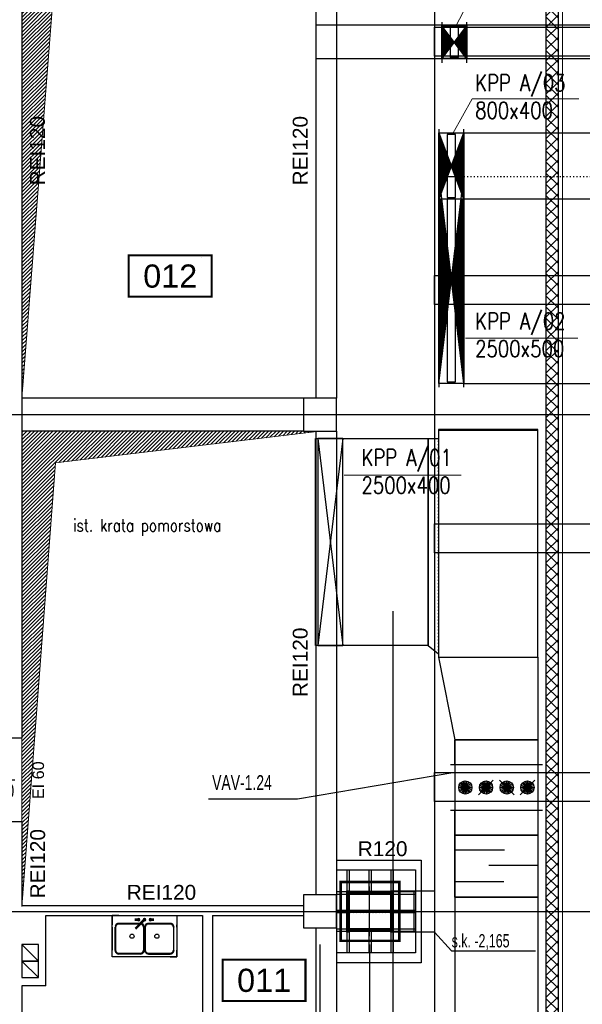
# Model space of a CAD drawing. Header units: centimetres. Extents: x -149939 to 48626, y -46000 to 152985.
# Tile 14 of 256: x -62768 to -55971, y 15878 to 27770. Entities that reach past the tile are written whole.
import ezdxf
from ezdxf.enums import TextEntityAlignment as Align

# ---------------------------------------------------------------- set-up
doc = ezdxf.new("R2010")
doc.units = ezdxf.units.CM
doc.header["$LTSCALE"] = 50
for name, pattern in [('01-103-Went PP_poziom-0_5$0$HIDDEN', [9.525, 6.35, -3.175]), ('CADVENT_HIDDEN', [0.8, 0.25, -0.55]), ('Kondygnacja  -0_5$0$HIDDEN', [9.525, 6.35, -3.175]), ('Kondygnacja  -0_5$0$HIDDEN2', [4.7625, 3.175, -1.5875]), ('Osie rzutów$0$DASHDOT2', [12.7, 6.35, -3.175, 0, -3.175])]:
    doc.linetypes.add(name, pattern=pattern)
doc.layers.get('0').update_dxf_attribs({"color": 8})
for name, color, linetype in [('01-103-Went PP_poziom-0_5$0$L_Nawiew', 7, 'Continuous'), ('bgde-nawiewEXP', 7, 'Continuous'), ('bgde-nawiewHIDDEN', 250, 'Continuous'), ('bgde-wywiewEXP', 5, 'Continuous'), ('bgde-wywiewHIDDEN', 7, 'Continuous'), ('bgde_redukcja', 250, 'Continuous'), ('bgde_tlumik', 7, 'Continuous'), ('bgde_VAV', 7, 'Continuous'), ('Kondygnacja  -0_5$0$ARCH_GK', 8, 'Continuous'), ('Kondygnacja  -0_5$0$ARCH_INFO_ETYK_DRZWI', 8, 'Continuous'), ('Kondygnacja  -0_5$0$ARCH_INFO_ODPORNOŚĆ OGNIOWA', 8, 'Continuous'), ('Kondygnacja  -0_5$0$ARCH_INFO_OPISY', 8, 'Continuous'), ('Kondygnacja  -0_5$0$ARCH_KONSTR_POWYŻEJ RZUTU', 8, 'Kondygnacja  -0_5$0$HIDDEN'), ('Kondygnacja  -0_5$0$ARCH_KONSTR_POWYŻEJ RZUTU_IST', 8, 'Kondygnacja  -0_5$0$HIDDEN2'), ('Kondygnacja  -0_5$0$ARCH_MUROWANE_IST', 8, 'Continuous'), ('Kondygnacja  -0_5$0$ARCH_OKŁADZINA', 8, 'Continuous'), ('Kondygnacja  -0_5$0$ARCH_OTWORY_WENTYLACJA_IST', 8, 'Continuous'), ('Kondygnacja  -0_5$0$ARCH_POMOCNICZE', 8, 'Continuous'), ('Kondygnacja  -0_5$0$ARCH_SŁUPY', 8, 'Continuous'), ('Kondygnacja  -0_5$0$ARCH_WIDOK_IST', 8, 'Continuous'), ('Kondygnacja  -0_5$0$ARCH_WYPOSAŻENIE_SANITARNE_IST', 8, 'Continuous'), ('Kondygnacja  -0_5$0$ARCH_ŻELBET_IST', 8, 'Continuous'), ('Osie rzutów$0$ARCH_INFO_OSIE_IST', 8, 'Osie rzutów$0$DASHDOT2'), ('Osie rzutów$0$ARCH_INFO_OSIE_OPISY_IST', 8, 'Continuous'), ('Pomieszczenia -05$0$ARCH_INFO_AREA_ETYKIETY_200', 8, 'Continuous')]:
    doc.layers.add(name, color=color, linetype=linetype)
for name, color, linetype, lineweight in [('bgde_klapy opis', 250, 'Continuous', 20), ('bgde_klapy p.poż.', 240, 'Continuous', 30), ('Kondygnacja  -0_5$0$ARCH_WIDOK', 8, 'Continuous', 13)]:
    doc.layers.add(name, color=color, linetype=linetype, lineweight=lineweight)
doc.styles.add('Kondygnacja  -0_5$0$Arial', font='ARIAL.TTF')
doc.styles.add('Kondygnacja  -0_5$0$BIKTS', font='bikromsw.shx', dxfattribs={"width": 0.8})
doc.styles.add('Kondygnacja  -0_5$0$Romans', font='Romans.shx', dxfattribs={"width": 0.7})
doc.styles.add('Kondygnacja  -0_5$0$ROMANS-50-CM', font='romans.shx', dxfattribs={"width": 0.8, "height": 10})
doc.styles.add('Pomieszczenia -05$0$Arial', font='ARIAL.TTF')
doc.styles.add('st rom', font='Romans.shx', dxfattribs={"width": 0.8})
pattern_1 = [(45, (-6220.6425, -6150), (-0.67351921, 0.67351921), [])]

# ---------------------------------------------------------------- blocks, each defined once
blk = doc.blocks.new('Osie rzutów')
at = {"layer": 'Osie rzutów$0$ARCH_INFO_OSIE_IST', "ltscale": 10}
for p, q in [((6200, 12510), (6200, 4800)), ((6200, 12510), (6200, 4571.18)), ((6260, 12510), (6260, 4623.26)), ((4436.04, 6800), (15156.54, 6800)), ((6260, 6170), (6260, 6230)), ((4436.04, 6200), (15156.54, 6200)), ((6290, 6200), (6230, 6200))]:
    blk.add_line(p, q, dxfattribs=at)
blk = doc.blocks.new('Kondygnacja  -0_5$0$T-drzwi_lewe-200')
at = {"layer": 'Kondygnacja  -0_5$0$ARCH_INFO_ETYK_DRZWI'}
blk.add_line((0, 0), (-60, 0), dxfattribs=at)
blk.add_lwpolyline([(-77.5, 17.5), (-143.7, 17.5, 1), (-143.7, -17.5), (-77.5, -17.5, 1)], format="xyb", close=True, dxfattribs=at)
at = {"layer": 'Kondygnacja  -0_5$0$ARCH_INFO_ETYK_DRZWI', "color": 1, "style": 'Kondygnacja  -0_5$0$Arial'}
blk.add_attdef('ADS_DRZWI:ODPORNOŚĆ_OGNIOWA', text='', height=20, rotation=90, dxfattribs=at).set_placement((56.4, 0.1), align=Align.BOTTOM_CENTER)
at = {"layer": 'Kondygnacja  -0_5$0$ARCH_INFO_ETYK_DRZWI', "style": 'Kondygnacja  -0_5$0$Romans', "width": 0.8}
for tag, p in [('ADS_DRZWI:SZEROKOŚĆ', (-23, 7.9)), ('ADS_DRZWI:WYSOKOŚĆ', (-23, -29))]:
    blk.add_attdef(tag, text='', height=22, dxfattribs=at).set_placement(p, align=Align.CENTER)
at = {"layer": 'Kondygnacja  -0_5$0$ARCH_INFO_ETYK_DRZWI', "style": 'Kondygnacja  -0_5$0$Arial'}
blk.add_attdef('ADS_DRZWI:SYMBOL', text='', height=20, dxfattribs=at).set_placement((-110.6, 0), align=Align.MIDDLE)
blk = doc.blocks.new('Kondygnacja  -0_5$0$KLM_Poziom_0$0$ZLEW2')
for points, elevation in [([(78, 0), (0, 0), (0, -50), (78, -50)], -0.5), ([(37.8, -43.2), (38, -42), (38, -14), (37.8, -12.8), (37.2, -11.8), (36.2, -10.8), (35.2, -10.2), (34, -10), (8, -10), (6.8, -10.2), (5.8, -10.8), (4.8, -11.8), (4.2, -12.8), (4, -14), (4, -42), (4.2, -43.2), (4.8, -44.2), (5.8, -45.2), (6.8, -45.8), (8, -46), (34, -46), (35.2, -45.8), (36.2, -45.2), (37.2, -44.2)], -16.5), ([(73.8, -43.2), (74, -42), (74, -14), (73.8, -12.8), (73.2, -11.8), (72.2, -10.8), (71.2, -10.2), (70, -10), (44, -10), (42.8, -10.2), (41.8, -10.8), (40.8, -11.8), (40.2, -12.8), (40, -14), (40, -42), (40.2, -43.2), (40.8, -44.2), (41.8, -45.2), (42.8, -45.8), (44, -46), (70, -46), (71.2, -45.8), (72.2, -45.2), (73.2, -44.2)], -16.5)]:
    blk.add_lwpolyline(points, close=True, dxfattribs=dict(elevation=elevation))
for points in [[(8, -9.5), (6.5, -9.8), (5.5, -10.2), (4.2, -11.5), (3.8, -12.5), (3.5, -14)], [(34, -9.5), (35.5, -9.8), (36.5, -10.2), (37.8, -11.5), (38.2, -12.5), (38.5, -14)], [(44, -9.5), (42.5, -9.8), (41.5, -10.2), (40.2, -11.5), (39.8, -12.5), (39.5, -14)], [(70, -9.5), (71.5, -9.8), (72.5, -10.2), (73.8, -11.5), (74.2, -12.5), (74.5, -14)], [(8, -46.5), (6.5, -46.2), (5.5, -45.8), (4.2, -44.5), (3.8, -43.5), (3.5, -42)], [(34, -46.5), (35.5, -46.2), (36.5, -45.8), (37.8, -44.5), (38.2, -43.5), (38.5, -42)], [(44, -46.5), (42.5, -46.2), (41.5, -45.8), (40.2, -44.5), (39.8, -43.5), (39.5, -42)], [(70, -46.5), (71.5, -46.2), (72.5, -45.8), (73.8, -44.5), (74.2, -43.5), (74.5, -42)]]:
    blk.add_lwpolyline(points)
at = {"elevation": -0.5}
for points in [[(8, -10), (6.8, -10.2), (5.8, -10.8), (4.8, -11.8), (4.2, -12.8), (4, -14)], [(34, -10), (35.2, -10.2), (36.2, -10.8), (37.2, -11.8), (37.8, -12.8), (38, -14)], [(44, -10), (42.8, -10.2), (41.8, -10.8), (40.8, -11.8), (40.2, -12.8), (40, -14)], [(70, -10), (71.2, -10.2), (72.2, -10.8), (73.2, -11.8), (73.8, -12.8), (74, -14)], [(8, -46), (6.8, -45.8), (5.8, -45.2), (4.8, -44.2), (4.2, -43.2), (4, -42)], [(34, -46), (35.2, -45.8), (36.2, -45.2), (37.2, -44.2), (37.8, -43.2), (38, -42)], [(44, -46), (42.8, -45.8), (41.8, -45.2), (40.8, -44.2), (40.2, -43.2), (40, -42)], [(70, -46), (71.2, -45.8), (72.2, -45.2), (73.2, -44.2), (73.8, -43.2), (74, -42)]]:
    blk.add_lwpolyline(points, dxfattribs=at)
for points in [[(8, -9.5), (34, -9.5, -0.318626)], [(38.5, -14), (38.5, -42, -0.325454)], [(34, -46.5), (8, -46.5, -0.318626)]]:
    blk.add_lwpolyline(points, format="xyb")
at = {"extrusion": (1.83772e-16, 1, -1.83772e-16), "elevation": -5.5}
blk.add_lwpolyline([(-33.5, 2.5), (-33.5, 3.5), (-27.5, 3.5), (-27.5, 2.5)], close=True, dxfattribs=at)
at = {"extrusion": (-0.707107, -0.707107, -1.83772e-16), "elevation": -24.8}
blk.add_lwpolyline([(29.6, 2.5), (31.6, 5.5), (46.4, 5.5), (46.4, 4), (32.6, 4), (32.6, 2.5)], close=True, dxfattribs=at)
at = {"extrusion": (-6.12574e-17, -1, -1.83772e-16), "elevation": 4.5}
blk.add_lwpolyline([(44.5, 2.5), (44.5, 3.5), (50.5, 3.5), (50.5, 2.5)], close=True, dxfattribs=at)
for centre, radius in [((32, -5, 0.5), 1.5), ((39, -5, 0.5), 1.5), ((46, -5, 0.5), 1.5), ((49, -15, 3), 0.5)]:
    blk.add_circle(centre, radius)
for centre, start, end in [((24, -25, -16.5), 0, 180), ((54, -25, -16.5), 0, 180), ((24, -25, -16.5), 180, 0), ((54, -25, -16.5), 180, 0)]:
    blk.add_arc(centre, 2.5, start, end)
for points, invisible_edges in [([(5.5, -10.2), (6.5, -9.8), (5.8, 0), (0, 0)], 10), ([(4.2, -11.5), (5.5, -10.2), (0, 0), (0, -7)], 10), ([(8, -9.5), (8, 0), (5.8, 0), (6.5, -9.8)], 5), ([(70, -9.5), (70, 0), (8, 0), (8, -9.5)], 13), ([(70, -9.5), (70, 0), (72.2, 0), (71.5, -9.8)], 5), ([(72.5, -10.2), (71.5, -9.8), (72.2, 0), (78, 0)], 10), ([(73.8, -11.5), (72.5, -10.2), (78, 0), (78, -7)], 10), ([(3.8, -12.5), (4.2, -11.5), (0, -7), (0, -11.2)], 10), ([(3.5, -14), (0, -14), (0, -11.2), (3.8, -12.5)], 5), ([(4.8, -11.8, -0.5), (4.2, -11.5), (3.8, -12.5), (4.2, -12.8, -0.5)], 5), ([(5.5, -10.2), (4.2, -11.5), (4.8, -11.8, -0.5), (5.8, -10.8, -0.5)], 10), ([(6.5, -9.8), (5.5, -10.2), (5.8, -10.8, -0.5), (6.8, -10.2, -0.5)], 10), ([(8, -10, -0.5), (8, -9.5), (6.5, -9.8), (6.8, -10.2, -0.5)], 5), ([(34, -10, -0.5), (8, -10, -0.5), (8, -9.5), (34, -9.5)], 10), ([(34, -10, -0.5), (34, -9.5), (35.5, -9.8), (35.2, -10.2, -0.5)], 5), ([(34, -9.5), (39, -9.5), (35.5, -9.8)], 3), ([(35.5, -9.8), (36.5, -10.2), (36.2, -10.8, -0.5), (35.2, -10.2, -0.5)], 10), ([(35.5, -9.8), (39, -9.5), (36.5, -10.2)], 3), ([(36.5, -10.2), (37.8, -11.5), (37.2, -11.8, -0.5), (36.2, -10.8, -0.5)], 10), ([(36.5, -10.2), (39, -9.5), (37.8, -11.5)], 3), ([(37.2, -11.8, -0.5), (37.8, -11.5), (38.2, -12.5), (37.8, -12.8, -0.5)], 5), ([(40.2, -11.5), (39, -9.5), (37.8, -11.5)], 11), ([(40.2, -11.5), (37.8, -11.5), (38.2, -12.5), (39.8, -12.5)], 5), ([(41.5, -10.2), (39, -9.5), (40.2, -11.5)], 3), ([(42.5, -9.8), (39, -9.5), (41.5, -10.2)], 3), ([(44, -9.5), (39, -9.5), (42.5, -9.8)], 3), ([(40.8, -11.8, -0.5), (40.2, -11.5), (39.8, -12.5), (40.2, -12.8, -0.5)], 5), ([(41.5, -10.2), (40.2, -11.5), (40.8, -11.8, -0.5), (41.8, -10.8, -0.5)], 10), ([(42.5, -9.8), (41.5, -10.2), (41.8, -10.8, -0.5), (42.8, -10.2, -0.5)], 10), ([(44, -10, -0.5), (44, -9.5), (42.5, -9.8), (42.8, -10.2, -0.5)], 5), ([(70, -10, -0.5), (44, -10, -0.5), (44, -9.5), (70, -9.5)], 10), ([(70, -10, -0.5), (70, -9.5), (71.5, -9.8), (71.2, -10.2, -0.5)], 5), ([(71.5, -9.8), (72.5, -10.2), (72.2, -10.8, -0.5), (71.2, -10.2, -0.5)], 10), ([(72.5, -10.2), (73.8, -11.5), (73.2, -11.8, -0.5), (72.2, -10.8, -0.5)], 10), ([(73.2, -11.8, -0.5), (73.8, -11.5), (74.2, -12.5), (73.8, -12.8, -0.5)], 5), ([(74.2, -12.5), (73.8, -11.5), (78, -7), (78, -11.2)], 10), ([(74.5, -14), (78, -14), (78, -11.2), (74.2, -12.5)], 5), ([(3.5, -14), (0, -14), (0, -42), (3.5, -42)], 5), ([(4.2, -12.8, -0.5), (3.8, -12.5), (3.5, -14), (4, -14, -0.5)], 5), ([(4, -14, -0.5), (4, -42, -0.5), (3.5, -42), (3.5, -14)], 10), ([(37.8, -12.8, -0.5), (38.2, -12.5), (38.5, -14), (38, -14, -0.5)], 5), ([(38, -14, -0.5), (38, -42, -0.5), (38.5, -42), (38.5, -14)], 10), ([(39.5, -14), (39.8, -12.5), (38.2, -12.5), (38.5, -14)], 10), ([(39.5, -42), (39.5, -14), (38.5, -14), (38.5, -42)], 10), ([(40.2, -12.8, -0.5), (39.8, -12.5), (39.5, -14), (40, -14, -0.5)], 5), ([(40, -14, -0.5), (40, -42, -0.5), (39.5, -42), (39.5, -14)], 10), ([(73.8, -12.8, -0.5), (74.2, -12.5), (74.5, -14), (74, -14, -0.5)], 5), ([(74, -14, -0.5), (74, -42, -0.5), (74.5, -42), (74.5, -14)], 10), ([(74.5, -14), (78, -14), (78, -42), (74.5, -42)], 5), ([(74.5, -14), (78, -14), (78, -42), (74.5, -42)], 5), ([(3.5, -42), (3.8, -43.5), (0, -45), (0, -42)], 10), ([(3.8, -43.5), (4.2, -44.5), (0, -48), (0, -45)], 10), ([(4.2, -44.5), (5.5, -45.8), (0, -50), (0, -48)], 10), ([(5.5, -45.8), (2.5, -50), (0, -50)], 9), ([(5.5, -45.8), (6.5, -46.2), (5.8, -50), (2.5, -50)], 10), ([(4.2, -43.2, -0.5), (3.8, -43.5), (3.5, -42), (4, -42, -0.5)], 5), ([(4.8, -44.2, -0.5), (4.2, -44.5), (3.8, -43.5), (4.2, -43.2, -0.5)], 5), ([(5.5, -45.8), (4.2, -44.5), (4.8, -44.2, -0.5), (5.8, -45.2, -0.5)], 10), ([(6.5, -46.2), (5.5, -45.8), (5.8, -45.2, -0.5), (6.8, -45.8, -0.5)], 10), ([(8, -46.5), (8, -50), (5.8, -50), (6.5, -46.2)], 5), ([(8, -46, -0.5), (8, -46.5), (6.5, -46.2), (6.8, -45.8, -0.5)], 5), ([(34, -46, -0.5), (8, -46, -0.5), (8, -46.5), (34, -46.5)], 14), ([(70, -46.5), (8, -46.5), (8, -50), (70, -50)], 11), ([(34, -46, -0.5), (34, -46.5), (35.5, -46.2), (35.2, -45.8, -0.5)], 5), ([(34, -46.5), (39, -46.5), (35.5, -46.2)], 3), ([(35.5, -46.2), (36.5, -45.8), (36.2, -45.2, -0.5), (35.2, -45.8, -0.5)], 10), ([(35.5, -46.2), (39, -46.5), (36.5, -45.8)], 3), ([(36.5, -45.8), (37.8, -44.5), (37.2, -44.2, -0.5), (36.2, -45.2, -0.5)], 10), ([(36.5, -45.8), (39, -46.5), (37.8, -44.5)], 3), ([(37.2, -44.2, -0.5), (37.8, -44.5), (38.2, -43.5), (37.8, -43.2, -0.5)], 5), ([(37.8, -43.2, -0.5), (38.2, -43.5), (38.5, -42), (38, -42, -0.5)], 5), ([(40.2, -44.5), (37.8, -44.5), (38.2, -43.5), (39.8, -43.5)], 5), ([(40.2, -44.5), (39, -46.5), (37.8, -44.5)], 11), ([(39.5, -42), (39.8, -43.5), (38.2, -43.5), (38.5, -42)], 10), ([(41.5, -45.8), (39, -46.5), (40.2, -44.5)], 3), ([(42.5, -46.2), (39, -46.5), (41.5, -45.8)], 3), ([(44, -46.5), (39, -46.5), (42.5, -46.2)], 3), ([(40.2, -43.2, -0.5), (39.8, -43.5), (39.5, -42), (40, -42, -0.5)], 5), ([(40.8, -44.2, -0.5), (40.2, -44.5), (39.8, -43.5), (40.2, -43.2, -0.5)], 5), ([(41.5, -45.8), (40.2, -44.5), (40.8, -44.2, -0.5), (41.8, -45.2, -0.5)], 10), ([(42.5, -46.2), (41.5, -45.8), (41.8, -45.2, -0.5), (42.8, -45.8, -0.5)], 10), ([(44, -46, -0.5), (44, -46.5), (42.5, -46.2), (42.8, -45.8, -0.5)], 5), ([(70, -46, -0.5), (44, -46, -0.5), (44, -46.5), (70, -46.5)], 10), ([(70, -46, -0.5), (70, -46.5), (71.5, -46.2), (71.2, -45.8, -0.5)], 5), ([(70, -46.5), (70, -50), (72.2, -50), (71.5, -46.2)], 5), ([(71.5, -46.2), (72.5, -45.8), (72.2, -45.2, -0.5), (71.2, -45.8, -0.5)], 10), ([(72.5, -45.8), (71.5, -46.2), (72.2, -50), (75.5, -50)], 10), ([(72.5, -45.8), (73.8, -44.5), (73.2, -44.2, -0.5), (72.2, -45.2, -0.5)], 10), ([(73.8, -44.5), (72.5, -45.8), (78, -50), (78, -48)], 10), ([(72.5, -45.8), (75.5, -50), (78, -50)], 9), ([(73.2, -44.2, -0.5), (73.8, -44.5), (74.2, -43.5), (73.8, -43.2, -0.5)], 5), ([(73.8, -43.2, -0.5), (74.2, -43.5), (74.5, -42), (74, -42, -0.5)], 5), ([(74.2, -43.5), (73.8, -44.5), (78, -48), (78, -45)], 10), ([(74.5, -42), (74.2, -43.5), (78, -45), (78, -42)], 10)]:
    blk.add_3dface(points, dxfattribs=dict(invisible_edges=invisible_edges))
for points in [[(27.5, -4.5, 3.5), (33.5, -4.5, 3.5), (33.5, -4.5, 2.5), (27.5, -4.5, 2.5)], [(27.5, -5.5, 3.5), (33.5, -5.5, 3.5), (33.5, -5.5, 2.5), (27.5, -5.5, 2.5)], [(38.1, -5.2, 4), (39.5, -6.6, 4), (39.5, -6.6, 2.5), (37.4, -4.5, 2.5)], [(38.8, -5.9, 5.5), (38.1, -5.2, 4), (49.3, -16.3, 4), (49.3, -16.3, 5.5)], [(39.2, -4.1, 4), (40.6, -5.5, 4), (40.6, -5.5, 2.5), (38.5, -3.4, 2.5)], [(39.9, -4.8, 5.5), (39.2, -4.1, 4), (50.3, -15.3, 4), (50.3, -15.3, 5.5)], [(50.5, -4.5, 3.5), (44.5, -4.5, 3.5), (44.5, -4.5, 2.5), (50.5, -4.5, 2.5)], [(50.5, -5.5, 3.5), (44.5, -5.5, 3.5), (44.5, -5.5, 2.5), (50.5, -5.5, 2.5)]]:
    blk.add_3dface(points)
blk = doc.blocks.new('Kondygnacja  -0_5$0$słup 6.8.41')
at = {"layer": 'Kondygnacja  -0_5$0$ARCH_SŁUPY'}
h = blk.add_hatch(dxfattribs=at)
h.set_pattern_fill('ANSI31', color=256, scale=0.3, style=0)
h.set_pattern_definition(pattern_1)
h.paths.add_polyline_path([(14.8, 75), (11.8, 75), (11.8, 25), (14.8, 25)])
h = blk.add_hatch(dxfattribs=at)
h.set_pattern_fill('ANSI31', color=256, scale=0.3, style=0)
h.set_pattern_definition(pattern_1)
h.paths.add_polyline_path([(64.8, 71), (64.8, 74), (14.8, 74), (14.8, 71)])
h = blk.add_hatch(dxfattribs=at)
h.set_pattern_fill('ANSI31', color=256, scale=0.3, style=0)
h.set_pattern_definition(pattern_1)
h.paths.add_polyline_path([(67.8, 75), (64.8, 75), (64.8, 25), (67.8, 25)])
h = blk.add_hatch(dxfattribs=at)
h.set_pattern_fill('ANSI31', color=256, scale=0.3, style=0)
h.set_pattern_definition(pattern_1)
h.paths.add_polyline_path([(64.8, 48.5), (64.8, 51.5), (14.8, 51.5), (14.8, 48.5)])
h = blk.add_hatch(dxfattribs=at)
h.set_pattern_fill('ANSI31', color=256, scale=0.3, style=0)
h.set_pattern_definition(pattern_1)
h.paths.add_polyline_path([(64.8, 26), (64.8, 29), (14.8, 29), (14.8, 26)])
at = {"layer": 'Kondygnacja  -0_5$0$ARCH_POMOCNICZE'}
blk.add_lwpolyline([(94.8, 100), (94.8, 0), (-0.2, 0), (-0.2, 100)], close=True, dxfattribs=at)
for points in [[(11.8, 100), (11.8, 75)], [(14.8, 100), (14.8, 75)], [(38.3, 100), (38.3, 74)], [(41.3, 100), (41.3, 74)], [(64.8, 100), (64.8, 75)], [(67.8, 100), (67.8, 75)], [(-0.2, 74), (11.8, 74)], [(67.8, 74), (94.8, 74)], [(-0.2, 71), (11.8, 71)], [(67.8, 71), (94.8, 71)], [(-0.2, 51.5), (11.8, 51.5)], [(-0.2, 48.5), (11.8, 48.5)], [(67.8, 51.5), (94.8, 51.5)], [(67.8, 48.5), (94.8, 48.5)], [(-0.2, 29), (11.8, 29)], [(-0.2, 26), (11.8, 26)], [(11.8, 25), (11.8, 0)], [(14.8, 25), (14.8, 0)], [(38.3, 26), (38.3, 0)], [(41.3, 26), (41.3, 0)], [(64.8, 25), (64.8, 0)], [(67.8, 29), (94.8, 29)], [(67.8, 26), (94.8, 26)], [(67.8, 25), (67.8, 0)]]:
    blk.add_lwpolyline(points, dxfattribs=at)
at = {"layer": 'Kondygnacja  -0_5$0$ARCH_SŁUPY'}
for p, q in [((14.8, 51.5), (64.8, 51.5)), ((64.8, 48.5), (14.8, 48.5))]:
    blk.add_line(p, q, dxfattribs=at)
at = {"layer": 'Kondygnacja  -0_5$0$ARCH_SŁUPY', "const_width": 3}
blk.add_lwpolyline([(4.3, 85.5), (75.3, 85.5), (75.3, 14.5), (4.3, 14.5)], close=True, dxfattribs=at)
at = {"layer": 'Kondygnacja  -0_5$0$ARCH_SŁUPY'}
for points in [[(11.8, 75), (14.8, 75), (14.8, 25), (11.8, 25)], [(64.8, 75), (67.8, 75), (67.8, 25), (64.8, 25)]]:
    blk.add_lwpolyline(points, close=True, dxfattribs=at)
for points in [[(64.8, 74), (14.8, 74)], [(14.8, 71), (64.8, 71)], [(64.8, 29), (14.8, 29)], [(14.8, 26), (64.8, 26)]]:
    blk.add_lwpolyline(points, dxfattribs=at)
blk = doc.blocks.new('Kondygnacja  -0_5$0$konstrukcja istniejąca -0.5')
at = {"layer": 'Kondygnacja  -0_5$0$ARCH_KONSTR_POWYŻEJ RZUTU_IST', "ltscale": 10}
for p, q in [((6288.5, 4975), (6288.5, 12225)), ((6288.5, 6175), (6288.5, 6225)), ((6288.5, 6225), (6338.5, 6225)), ((6338.5, 6175), (6288.5, 6175))]:
    blk.add_line(p, q, dxfattribs=at)
for points in [[(6338.5, 7375), (6338.5, 6225)], [(7382, 7232.9), (6338.5, 7232.9), (6338.5, 7267.9), (7382, 7267.9)], [(7382, 6932.9), (6338.5, 6932.9), (6338.5, 6967.9), (7382, 6967.9)], [(7382, 6632.9), (6338.5, 6632.9), (6338.5, 6667.9), (7382, 6667.9)], [(7382, 6332.9), (6338.5, 6332.9), (6338.5, 6367.9), (7382, 6367.9)], [(6313.5, 6225), (6313.5, 6175)], [(6338.5, 6225), (6338.5, 6175)], [(6338.5, 6175), (6338.5, 5025)]]:
    blk.add_lwpolyline(points, dxfattribs=at)
at = {"layer": 'Kondygnacja  -0_5$0$ARCH_KONSTR_POWYŻEJ RZUTU_IST'}
blk.add_lwpolyline([(6338.5, 6175), (6359.1, 6152.5), (6460.3, 6152.5)], dxfattribs=at)
at = {"layer": 'Kondygnacja  -0_5$0$ARCH_KONSTR_POWYŻEJ RZUTU_IST', "style": 'Kondygnacja  -0_5$0$BIKTS', "width": 0.7}
blk.add_text('s.k. -2,165', height=16, dxfattribs=at).set_placement((6359.1, 6156.5))
blk = doc.blocks.new('Pomieszczenia -05$0$etykieta_numer')
at = {"color": 0, "linetype": 'ByBlock', "const_width": 2.44}
blk.add_lwpolyline([(-50, -50), (-50, 0), (50, 0), (50, -50)], close=True, dxfattribs=at)
at = {"color": 0, "linetype": 'ByBlock', "style": 'Pomieszczenia -05$0$Arial'}
blk.add_attdef('AECAREA:NUMBER', text='', height=28, dxfattribs=at).set_placement((0, -25), align=Align.MIDDLE)
blk = doc.blocks.new('08')
at = {"layer": 'bgde_VAV', "color": 3, "linetype": 'Continuous', "lineweight": -2}
for p, q in [((-57699, 65891), (-57755, 65891)), ((-56699, 65891), (-57699, 65891)), ((-56643, 65891), (-56699, 65891)), ((-57755, 65341), (-57699, 65341)), ((-57699, 65341), (-56699, 65341)), ((-56699, 65341), (-56643, 65341))]:
    blk.add_line(p, q, dxfattribs=at)
at = {"layer": 'bgde_VAV', "color": 3, "linetype": 'ByBlock', "lineweight": -2}
for p, q in [((-57699, 65891), (-57699, 65341)), ((-56699, 65891), (-56699, 65341))]:
    blk.add_line(p, q, dxfattribs=at)
at = {"layer": 'bgde_VAV', "color": 3, "linetype": 'Continuous', "lineweight": -3}
for p, q in [((-57574, 65616), (-57639, 65663)), ((-57574, 65616), (-57621, 65680)), ((-57574, 65616), (-57599, 65692)), ((-57574, 65616), (-57574, 65696)), ((-57574, 65616), (-57550, 65692)), ((-57574, 65616), (-57527, 65680)), ((-57574, 65616), (-57510, 65663)), ((-57236, 65704), (-57413, 65527)), ((-57324, 65616), (-57389, 65663)), ((-57324, 65616), (-57371, 65680)), ((-57324, 65616), (-57349, 65692)), ((-57324, 65616), (-57324, 65696)), ((-57324, 65616), (-57300, 65692)), ((-57324, 65616), (-57277, 65680)), ((-57324, 65616), (-57260, 65663)), ((-56986, 65527), (-57163, 65704)), ((-57074, 65616), (-57139, 65663)), ((-57074, 65616), (-57121, 65680)), ((-57074, 65616), (-57099, 65692)), ((-57074, 65616), (-57074, 65696)), ((-57074, 65616), (-57050, 65692)), ((-57074, 65616), (-57027, 65680)), ((-57074, 65616), (-57010, 65663)), ((-56736, 65704), (-56913, 65527)), ((-56824, 65616), (-56889, 65663)), ((-56824, 65616), (-56871, 65680)), ((-56824, 65616), (-56849, 65692)), ((-56824, 65616), (-56824, 65696)), ((-56824, 65616), (-56800, 65692)), ((-56824, 65616), (-56777, 65680)), ((-56824, 65616), (-56760, 65663)), ((-57574, 65616), (-57654, 65616)), ((-57574, 65616), (-57650, 65640)), ((-57574, 65616), (-57650, 65591)), ((-57574, 65616), (-57639, 65569)), ((-57574, 65616), (-57621, 65551)), ((-57574, 65616), (-57599, 65540)), ((-57574, 65616), (-57498, 65640)), ((-57574, 65616), (-57498, 65591)), ((-57574, 65616), (-57510, 65569)), ((-57574, 65616), (-57527, 65551)), ((-57574, 65616), (-57550, 65540)), ((-57574, 65616), (-57574, 65536)), ((-57574, 65616), (-57494, 65616)), ((-57324, 65616), (-57404, 65616)), ((-57324, 65616), (-57400, 65640)), ((-57324, 65616), (-57400, 65591)), ((-57324, 65616), (-57389, 65569)), ((-57324, 65616), (-57371, 65551)), ((-57324, 65616), (-57349, 65540)), ((-57324, 65616), (-57248, 65640)), ((-57324, 65616), (-57248, 65591)), ((-57324, 65616), (-57260, 65569)), ((-57324, 65616), (-57277, 65551)), ((-57324, 65616), (-57300, 65540)), ((-57324, 65616), (-57324, 65536)), ((-57324, 65616), (-57244, 65616)), ((-57074, 65616), (-57154, 65616)), ((-57074, 65616), (-57150, 65640)), ((-57074, 65616), (-57150, 65591)), ((-57074, 65616), (-57139, 65569)), ((-57074, 65616), (-57121, 65551)), ((-57074, 65616), (-57099, 65540)), ((-57074, 65616), (-56998, 65640)), ((-57074, 65616), (-56998, 65591)), ((-57074, 65616), (-57010, 65569)), ((-57074, 65616), (-57027, 65551)), ((-57074, 65616), (-57050, 65540)), ((-57074, 65616), (-57074, 65536)), ((-57074, 65616), (-56994, 65616)), ((-56824, 65616), (-56904, 65616)), ((-56824, 65616), (-56900, 65640)), ((-56824, 65616), (-56900, 65591)), ((-56824, 65616), (-56889, 65569)), ((-56824, 65616), (-56871, 65551)), ((-56824, 65616), (-56849, 65540)), ((-56824, 65616), (-56748, 65640)), ((-56824, 65616), (-56748, 65591)), ((-56824, 65616), (-56760, 65569)), ((-56824, 65616), (-56777, 65551)), ((-56824, 65616), (-56800, 65540)), ((-56824, 65616), (-56824, 65536)), ((-56824, 65616), (-56744, 65616))]:
    blk.add_line(p, q, dxfattribs=at)
for centre in [(-57574, 65616), (-57324, 65616), (-57074, 65616), (-56824, 65616)]:
    blk.add_ellipse(centre, major_axis=(80, 0), ratio=1, start_param=-1.570796, end_param=4.712389, dxfattribs=at)
blk = doc.blocks.new('*U503')
at = {"color": 0, "linetype": 'ByBlock', "lineweight": -2, "extrusion": (1, 2.22045e-16, -4.44089e-16)}
blk.add_circle((0, 0), 0.05, dxfattribs=at)
blk = doc.blocks.new('*U504')
at = {"color": 0, "linetype": 'ByBlock', "lineweight": -2, "extrusion": (1, 2.22045e-16, -4.44089e-16)}
blk.add_circle((0, 0), 0.05, dxfattribs=at)
blk = doc.blocks.new('*U505')
at = {"linetype": 'Continuous', "lineweight": -3}
for p, q in [((-150, -1250), (117, 978)), ((-143, -1191), (-143, 978)), ((-127, -1058), (-127, 978)), ((150, -1250), (-117, 978)), ((-50, -1230), (-50, 978)), ((50, 978), (50, -1230)), ((127, -1058), (127, 978)), ((143, -1191), (143, 978)), ((-111, -926), (-111, 926)), ((111, -926), (111, 926)), ((-95, -794), (-95, 794)), ((95, -794), (95, 794)), ((-79, -661), (-79, 661)), ((79, -661), (79, 661)), ((-64, -529), (-64, 529)), ((63, -529), (63, 529)), ((-48, -397), (-48, 397)), ((48, -397), (48, 397)), ((-32, -265), (-32, 265)), ((32, -265), (32, 265)), ((-16, -132), (-16, 132)), ((16, -132), (16, 132)), ((50, -1230), (-50, -1230))]:
    blk.add_line(p, q, dxfattribs=at)
at = {"linetype": 'Continuous', "lineweight": -2}
for p, q in [((-150, -1250), (-150, 978)), ((150, 978), (150, -1250)), ((-150, -1295), (-150, -1250)), ((150, -1250), (150, -1295))]:
    blk.add_line(p, q, dxfattribs=at)
at = {"color": 0, "linetype": 'ByBlock', "lineweight": -2}
blk.add_line((-150, -1250), (150, -1250), dxfattribs=at)
at = {"layer": '01-103-Went PP_poziom-0_5$0$L_Nawiew', "linetype": '01-103-Went PP_poziom-0_5$0$HIDDEN', "lineweight": -3}
for q in [(-150, 1250), (150, 978)]:
    blk.add_line((150, 1250), q, dxfattribs=at)
blk = doc.blocks.new('*U506')
at = {"linetype": 'Continuous', "lineweight": -2}
for p, q in [((-150, 400), (-150, 445)), ((-150, -400), (-150, 400)), ((150, 445), (150, 400)), ((150, 400), (150, -400)), ((-150, -445), (-150, -400)), ((150, -400), (150, -445))]:
    blk.add_line(p, q, dxfattribs=at)
at = {"linetype": 'Continuous', "lineweight": -3}
for p, q in [((-150, -400), (150, 400)), ((150, -400), (-150, 400)), ((-143, -381), (-143, 381)), ((-50, 380), (50, 380)), ((-50, -380), (-50, 380)), ((50, 380), (50, -380)), ((143, -381), (143, 381)), ((-127, -339), (-127, 339)), ((-111, -296), (-111, 296)), ((-95, -254), (-95, 254)), ((95, -254), (95, 254)), ((111, -296), (111, 296)), ((127, -339), (127, 339)), ((-79, -212), (-79, 212)), ((-63, -169), (-63, 169)), ((-48, -127), (-48, 127)), ((48, -127), (48, 127)), ((64, -169), (64, 169)), ((79, -212), (79, 212)), ((-32, -85), (-32, 85)), ((-16, -42), (-16, 42)), ((16, -42), (16, 42)), ((32, -85), (32, 85)), ((50, -380), (-50, -380))]:
    blk.add_line(p, q, dxfattribs=at)
at = {"color": 0, "linetype": 'ByBlock', "lineweight": -2}
for p, q in [((150, 400), (-150, 400)), ((-150, -400), (150, -400))]:
    blk.add_line(p, q, dxfattribs=at)
blk = doc.blocks.new('*U507')
at = {"linetype": 'Continuous', "lineweight": -2}
for p, q in [((-150, 200), (-150, 245)), ((150, 245), (150, 200)), ((-150, -200), (-150, 200)), ((150, 200), (150, -200)), ((-150, -245), (-150, -200)), ((150, -200), (150, -245))]:
    blk.add_line(p, q, dxfattribs=at)
at = {"linetype": 'Continuous', "lineweight": -3}
for p, q in [((-150, -200), (150, 200)), ((150, -200), (-150, 200)), ((-143, -191), (-143, 190)), ((-127, -169), (-127, 169)), ((-111, -148), (-111, 148)), ((-95, -127), (-95, 127)), ((-50, 180), (50, 180)), ((-50, -180), (-50, 180)), ((50, 180), (50, -180)), ((95, -127), (95, 127)), ((111, -148), (111, 148)), ((127, -169), (127, 169)), ((143, -191), (143, 190)), ((-79, -106), (-79, 106)), ((-64, -85), (-64, 85)), ((-48, -64), (-48, 63)), ((-32, -42), (-32, 42)), ((-16, -21), (-16, 21)), ((16, -21), (16, 21)), ((32, -42), (32, 42)), ((48, -64), (48, 63)), ((63, -85), (63, 85)), ((79, -106), (79, 106)), ((50, -180), (-50, -180))]:
    blk.add_line(p, q, dxfattribs=at)
at = {"color": 0, "linetype": 'ByBlock', "lineweight": -2}
for p, q in [((150, 200), (-150, 200)), ((-150, -200), (150, -200))]:
    blk.add_line(p, q, dxfattribs=at)
blk = doc.blocks.new('t24')
at = {"layer": 'bgde_tlumik', "color": 7}
for p, q in [((-57509, 17922), (-57509, 17172)), ((-57509, 17745), (-56909, 17745)), ((-56509, 17553), (-57099, 17553)), ((-57509, 17360), (-56919, 17360)), ((-57509, 17172), (-56509, 17172))]:
    blk.add_line(p, q, dxfattribs=at)
blk.add_lwpolyline([(-57509, 17922), (-56509, 17922), (-56509, 17172), (-57509, 17172)], close=True, dxfattribs=at)

msp = doc.modelspace()

# ---------------------------------------------------------------- hatches: boundary and pattern name
at = {"layer": 'Kondygnacja  -0_5$0$ARCH_GK', "linetype": 'Continuous', "lineweight": -3}
h = msp.add_hatch(dxfattribs=at)
h.set_pattern_fill('ANSI37', color=256, scale=30, style=0)
h.set_pattern_definition([(45, (-121140, -45000), (-67.35192, 67.35192), []), (135, (-121140, -45000), (-67.35192, -67.35192), [])])
h.paths.add_polyline_path([(-56410, 4850), (-56260, 4850), (-56260, 53640), (-56376.667, 53640), (-56410, 53540)], flags=0)
h.paths.add_polyline_path([(-56410, 53740), (-56376.667, 53640), (-56260, 53640), (-56260, 56010), (-56410, 56160)], flags=0)
at = {"layer": 'Kondygnacja  -0_5$0$ARCH_WIDOK'}
h = msp.add_hatch(dxfattribs=at)
h.set_pattern_fill('ANSI31', color=256, scale=10, angle=-180, style=0)
h.set_pattern_definition([(225, (-121140, -39000), (22.45064, -22.45064), [])])
h.paths.add_polyline_path([(-62740, 23200), (-62740, 28800), (-59140, 28800), (-62335.997, 28415.735)])
h = msp.add_hatch(dxfattribs=at)
h.set_pattern_fill('ANSI31', color=256, scale=10, angle=-180, style=0)
h.set_pattern_definition([(225, (-121140, -45000), (22.45064, -22.45064), [])])
h.paths.add_polyline_path([(-62740, 17060), (-62740, 22800), (-59140, 22800), (-62335.997, 22415.735)])

# ---------------------------------------------------------------- linework, layer by layer
at = {"layer": 'bgde-nawiewEXP', "linetype": 'Continuous'}
for points in [[(-55258.248, 27701.936), (-59190.003, 27701.936), (-59190.003, 27301.936), (-55258.248, 27301.936)], [(-41538.801, 25603.234), (-57401.728, 25603.234), (-57401.728, 26403.234), (-41538.801, 26403.234)], [(-57401.064, 23375.56), (-57401.064, 25603.234)], [(-57401.064, 23375.56), (-53869.987, 23375.56), (-53869.987, 25603.234), (-53869.987, 23375.56), (-53859.987, 23375.56), (-53859.987, 25603.234)]]:
    msp.add_lwpolyline(points, dxfattribs=at)
at = {"layer": 'bgde-nawiewHIDDEN', "linetype": 'CADVENT_HIDDEN'}
for points in [[(-57401.064, 25875.56), (-57401.064, 25603.234)], [(-57401.064, 25875.56), (-53869.987, 25875.56), (-53869.987, 25603.234), (-53869.987, 25875.56), (-53859.987, 25875.56), (-53859.987, 25603.234)]]:
    msp.add_lwpolyline(points, dxfattribs=at)
at = {"layer": 'bgde-wywiewEXP', "linetype": 'Continuous'}
for points in [[(-57709.14, 22811.027), (-56509.14, 22811.027), (-56509.14, 22821.027), (-57709.14, 22821.027)], [(-57709.14, 20071.583), (-56509.14, 20071.583), (-56509.14, 22811.027), (-57709.14, 22811.027)], [(-59195.382, 20211.027), (-59195.382, 22711.027), (-57834.14, 22711.027), (-57834.14, 20211.027)]]:
    msp.add_lwpolyline(points, close=True, dxfattribs=at)
for points in [[(-57834.14, 20211.027), (-57834.14, 22711.027), (-57709.14, 22711.027)], [(-57834.14, 20211.027), (-57709.14, 20111.027)], [(-57709.14, 20071.583), (-57509.14, 19071.583), (-57509.14, 15420.754)], [(-57709.14, 20071.583), (-56509.14, 20071.583), (-56509.14, 19071.583), (-57509.14, 19071.583), (-56509.14, 19071.583), (-56509.14, 15545.754), (-57509.14, 15545.754), (-56509.14, 15545.754), (-56509.14, 15420.754), (-56509.347, 15420.754)]]:
    msp.add_lwpolyline(points, dxfattribs=at)
at = {"layer": 'bgde-wywiewHIDDEN', "linetype": 'CADVENT_HIDDEN'}
msp.add_lwpolyline([(-57709.14, 20111.027), (-57709.14, 22711.027)], dxfattribs=at)
at = {"layer": 'bgde_klapy opis'}
for p, q in [((-57314.772, 28047.406), (-57498.854, 27693.119, -1810)), ((-57300.776, 26815.9), (-57533.505, 26394.855, -914.953)), ((-57300.776, 26815.9), (-56014.25, 26815.9)), ((-57383.497, 23923.626, -1827.997), (-56024.249, 23923.626)), ((-57433.351, 22270.759), (-58846.651, 22270.759, -1827))]:
    msp.add_line(p, q, dxfattribs=at)
at = {"layer": 'bgde_klapy p.poż.'}
for p, q in [((-57702.233, 26403.208, 1005.047), (-57402.226, 25603.997, 92.003)), ((-57402.226, 26403.208, 1005.047), (-57702.226, 25603.997, 92.003)), ((-57702.226, 25875.56, 92.003), (-57402.226, 23375.56, 92.003)), ((-57702.226, 23375.56, 92.003), (-57402.226, 25875.56, 1005.047)), ((-59165.38, 22711.02, 93), (-58865.38, 20211.02, 93)), ((-58865.38, 22711.02, 93), (-59165.38, 20211.02, 93))]:
    msp.add_line(p, q, dxfattribs=at)
for points, elevation in [([(-57667.583, 27702.258), (-57367.583, 27702.258), (-57367.583, 27302.258), (-57667.583, 27302.258)], 110), ([(-57702.233, 26403.208), (-57402.226, 26403.208), (-57402.226, 25603.997), (-57702.233, 25603.997)], 1005.047), ([(-57702.226, 25875.56), (-57402.226, 25875.56), (-57402.226, 23375.56), (-57702.226, 23375.56)], 92.003), ([(-58865.38, 22711.02), (-59165.38, 22711.02), (-59165.38, 20211.027), (-58865.38, 20211.027)], 93)]:
    msp.add_lwpolyline(points, close=True, dxfattribs=dict(at, elevation=elevation))
at = {"layer": 'bgde_redukcja'}
for points in [[(-57509.14, 19071.583), (-56509.137, 19071.583), (-56509.137, 18771.583), (-57509.14, 18771.583)], [(-57509.14, 18221.583), (-56509.137, 18221.583), (-56509.137, 17921.583), (-57509.14, 17921.583)]]:
    msp.add_lwpolyline(points, close=True, dxfattribs=at)
at = {"layer": 'bgde_VAV'}
for p, q in [((-57509.14, 18678.947), (-59412.613, 18357.484, 21.417)), ((-59412.613, 18357.484, 21.417), (-60485.794, 18357.484, 21.417))]:
    msp.add_line(p, q, dxfattribs=at)
at = {"layer": 'Kondygnacja  -0_5$0$ARCH_GK', "linetype": 'Continuous', "lineweight": -3}
for p, q in [((-56260, 4850), (-56260, 56010)), ((-56410, 53540), (-56410, 4850))]:
    msp.add_line(p, q, dxfattribs=at)
at = {"layer": 'Kondygnacja  -0_5$0$ARCH_MUROWANE_IST', "ltscale": 4}
for p, q in [((-62740, 38800), (-62740, 19095)), ((-59190, 28800), (-59190, 23200)), ((-58940, 28800), (-58940, 23200)), ((-59190, 22800), (-59190, 17200)), ((-58940, 22800), (-58940, 17200)), ((-63050, 19095), (-62740, 19095)), ((-63050, 18085), (-62740, 18085)), ((-62740, 18085), (-62740, 17070)), ((-62740, 17070), (-59340, 17070)), ((-62450, 16950), (-60560, 16950)), ((-62450, 16100), (-62450, 16950)), ((-60560, 16950), (-60560, 14200)), ((-60440, 16950), (-59340, 16950)), ((-60440, 16950), (-60440, 14200)), ((-59190, 16800), (-59190, 14200)), ((-58940, 16800), (-58940, 11200)), ((-62740, 16100), (-62740, 15345)), ((-62450, 16100), (-62740, 16100))]:
    msp.add_line(p, q, dxfattribs=at)
at = {"layer": 'Kondygnacja  -0_5$0$ARCH_OKŁADZINA'}
msp.add_lwpolyline([(-58940, 17620), (-57915.391, 17620), (-57915.391, 16380), (-58940, 16380)], dxfattribs=at)
at = {"layer": 'Kondygnacja  -0_5$0$ARCH_OTWORY_WENTYLACJA_IST'}
for p, q in [((-62740, 16600), (-62540, 16400)), ((-62740, 16400), (-62540, 16200))]:
    msp.add_line(p, q, dxfattribs=at)
for points in [[(-62740, 16400), (-62540, 16400), (-62540, 16600), (-62740, 16600)], [(-62740, 16200), (-62540, 16200), (-62540, 16400), (-62740, 16400)]]:
    msp.add_lwpolyline(points, close=True, dxfattribs=at)
at = {"layer": 'Kondygnacja  -0_5$0$ARCH_WIDOK'}
msp.add_line((-56210, 55960), (-56210, 4850), dxfattribs=at)
for points in [[(-62740, 23200), (-62740, 28800), (-59140, 28800), (-62335.997, 28415.735), (-62740, 23200)], [(-62740, 17060), (-62740, 22800), (-59140, 22800), (-62335.997, 22415.735), (-62740, 17060)]]:
    msp.add_lwpolyline(points, dxfattribs=at)
at = {"layer": 'Kondygnacja  -0_5$0$ARCH_WIDOK_IST'}
for p, q in [((-59340, 23200), (-62740, 23200)), ((-59340, 22800), (-62740, 22800))]:
    msp.add_line(p, q, dxfattribs=at)
at = {"layer": 'Kondygnacja  -0_5$0$ARCH_ŻELBET_IST', "ltscale": 4}
for points in [[(-59340, 22800), (-58940, 22800), (-58940, 23200), (-59340, 23200)], [(-59340, 22800), (-58940, 22800), (-58940, 23200), (-59340, 23200)], [(-59340, 22800), (-58940, 22800), (-58940, 23200), (-59340, 23200)], [(-59340, 16800), (-58940, 16800), (-58940, 17200), (-59340, 17200)], [(-59340, 16800), (-58940, 16800), (-58940, 17200), (-59340, 17200)], [(-59340, 16800), (-58940, 16800), (-58940, 17200), (-59340, 17200)]]:
    msp.add_lwpolyline(points, close=True, dxfattribs=at)

# ---------------------------------------------------------------- block references
at = {"layer": '01-103-Went PP_poziom-0_5$0$L_Nawiew', "extrusion": (-1.22465e-16, 0, -1)}
for name, p in [('*U507', (57517.583, 27495.952, -110)), ('*U506', (57552.233, 26003.994, -1005.047)), ('*U505', (57552.226, 24625.56, -92.003))]:
    msp.add_blockref(name, p, dxfattribs=at)
at = {"layer": '01-103-Went PP_poziom-0_5$0$L_Nawiew', "extrusion": (-2.22045e-16, -1, -4.44089e-16), "rotation": 90}
for name, p in [('*U503', (-60570.529, -895, -24900.6)), ('*U504', (-60570.529, 548.5, -24900.6))]:
    msp.add_blockref(name, p, dxfattribs=at)
at = {"layer": 'bgde_redukcja'}
msp.add_blockref('08', (190.105, -47119.386), dxfattribs=at)
at = {"layer": 'bgde_tlumik'}
msp.add_blockref('t24', (0, 0), dxfattribs=at)
at = {"layer": 'Kondygnacja  -0_5$0$ARCH_INFO_ETYK_DRZWI', "linetype": 'Continuous', "xscale": 7, "yscale": 7, "zscale": 7}
msp.add_blockref('Kondygnacja  -0_5$0$T-drzwi_lewe-200', (-62826.524, 18583.418), dxfattribs=at).add_auto_attribs({'ADS_DRZWI:SYMBOL': 'DS27PF2', 'ADS_DRZWI:SZEROKOŚĆ': '93', 'ADS_DRZWI:ODPORNOŚĆ_OGNIOWA': 'EI 60', 'ADS_DRZWI:WYSOKOŚĆ': '200'})
at = {"layer": 'Kondygnacja  -0_5$0$ARCH_KONSTR_POWYŻEJ RZUTU', "xscale": 10, "yscale": 10, "zscale": 10}
msp.add_blockref('Kondygnacja  -0_5$0$konstrukcja istniejąca -0.5', (-121140, -45000), dxfattribs=at)
at = {"layer": 'Kondygnacja  -0_5$0$ARCH_SŁUPY', "xscale": 10, "yscale": 10, "zscale": 10}
msp.add_blockref('Kondygnacja  -0_5$0$słup 6.8.41', (-58933.575, 16500), dxfattribs=at)
at = {"layer": 'Kondygnacja  -0_5$0$ARCH_WYPOSAŻENIE_SANITARNE_IST', "xscale": -10, "yscale": 10, "zscale": 10}
msp.add_blockref('Kondygnacja  -0_5$0$KLM_Poziom_0$0$ZLEW2', (-60870, 16950), dxfattribs=at)
at = {"layer": 'Osie rzutów$0$ARCH_INFO_OSIE_OPISY_IST', "color": 30, "xscale": 10, "yscale": 10, "zscale": 10}
msp.add_blockref('Osie rzutów', (-121140, -45000), dxfattribs=at)
at = {"layer": 'Pomieszczenia -05$0$ARCH_INFO_AREA_ETYKIETY_200', "linetype": 'Continuous', "xscale": 10, "yscale": 10, "zscale": 10}
for p, values in [((-60949.15, 24923.555), {'AECAREA:NUMBER': '012'}), ((-59814.68, 16417.741), {'AECAREA:NUMBER': '011'})]:
    msp.add_blockref('Pomieszczenia -05$0$etykieta_numer', p, dxfattribs=at).add_auto_attribs(values)

# ---------------------------------------------------------------- texts
at = {"layer": 'bgde_klapy opis', "char_height": 200, "attachment_point": 1, "style": 'st rom'}
for s, insert, width in [('KPP A/03\\P800x400', (-57264.549, 27107.244), 1710.86952), ('KPP A/02\\P2500x500', (-57264.549, 24229.547), 1710.86952), ('KPP A/01\\P2500x400', (-58637.599, 22580.911), 1801.70787)]:
    msp.add_mtext(s, dxfattribs=dict(at, insert=insert, width=width))
at = {"layer": 'bgde_VAV', "width": 0.7}
msp.add_text('VAV-1.24', height=180, dxfattribs=at).set_placement((-60442.851, 18465.787, 1941.417))
at = {"layer": 'Kondygnacja  -0_5$0$ARCH_INFO_ODPORNOŚĆ OGNIOWA', "char_height": 180, "width": 533.32525, "attachment_point": 5, "rotation": 90, "style": 'Kondygnacja  -0_5$0$Arial'}
for insert in [(-62702.414, 26187.935), (-59527.765, 26187.935), (-59527.765, 20008.485), (-62699.392, 17575.583)]:
    msp.add_mtext('\\PREI120', dxfattribs=dict(at, insert=insert))
at = {"layer": 'Kondygnacja  -0_5$0$ARCH_INFO_ODPORNOŚĆ OGNIOWA', "char_height": 180, "width": 533.32525, "attachment_point": 5, "style": 'Kondygnacja  -0_5$0$Arial'}
for s, insert in [('\\PR120', (-58382.905, 17905.857)), ('\\PREI120', (-61054.742, 17379.238))]:
    msp.add_mtext(s, dxfattribs=dict(at, insert=insert))
at = {"layer": 'Kondygnacja  -0_5$0$ARCH_INFO_OPISY', "insert": (-62121.466, 21737.412), "char_height": 150, "width": 3005.23275, "attachment_point": 1, "style": 'Kondygnacja  -0_5$0$ROMANS-50-CM'}
msp.add_mtext('ist. krata pomorstowa', dxfattribs=at)

doc.saveas('drawing.dxf')
